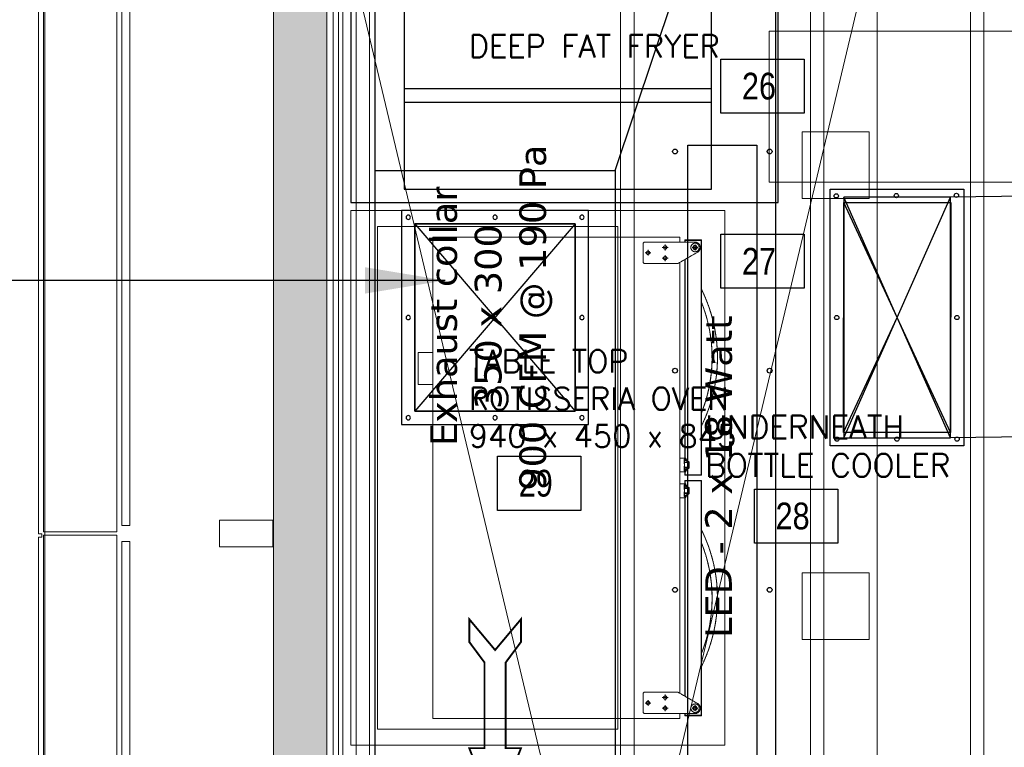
# Model space of a CAD drawing. Header units: millimetres. Extents: x -125266 to 274256, y -711690 to -301689.
# Tile 244 of 256: x -61725 to -59882, y -348766 to -347405. Entities that reach past the tile are written whole.
import ezdxf

# ---------------------------------------------------------------- set-up
doc = ezdxf.new("R2010")
doc.units = ezdxf.units.MM
doc.linetypes.add('HIDDEN', pattern=[0.375, 0.25, -0.125])
for name, color, linetype, lineweight in [('A-DETL-MBND', 5, 'Continuous', 9), ('A-GLAZ-CURT', 8, 'Continuous', 9), ('AD Wall', 8, 'Continuous', 15), ('ARCH', 7, 'Continuous', 0), ('CEILING LVL', 8, 'Continuous', 5), ('Equipment', 8, 'Continuous', 0), ('Finished Line', 7, 'Continuous', 0), ('HOOD', 6, 'Continuous', 0), ('Legend', 5, 'Continuous', 0), ('MEPTEK HVAC-Kitchen Exhaust Air Duct', 30, 'Continuous', 30), ('MEPTEK HVAC-Kitchen Fresh Air Duct', 3, 'Continuous', 30), ('MEPTEK-TEXT1', 7, 'Continuous', 30), ('Plaster Line', 7, 'Continuous', 0)]:
    doc.layers.add(name, color=color, linetype=linetype, lineweight=lineweight)
for name, color, linetype in [('Equip Code', 1, 'Continuous'), ('Equipment Name', 7, 'Continuous'), ('Hoods', 2, 'Continuous'), ('Light Equipment', 8, 'Continuous'), ('Model_Top', 7, 'Continuous')]:
    doc.layers.add(name, color=color, linetype=linetype)
doc.styles.add('REVAC', font='verdana.ttf', dxfattribs={"height": 50})
doc.styles.get("Standard").update_dxf_attribs({"font": 'ARIALN.TTF'})
doc.styles.add('Times New Roman', font='times.ttf', dxfattribs={"height": 150})
doc.dimstyles.new('ARA-125', dxfattribs={"dimtxt": 200, "dimasz": 75, "dimexe": 0, "dimexo": 75, "dimgap": 7.5, "dimtad": 0, "dimdec": 0, "dimrnd": 5, "dimdsep": 46, "dimtxsty": 'Times New Roman', "dimblk": 'ARCHTICK', "dimcen": 56.25, "dimdle": 56.25, "dimclrd": 256, "dimclre": 256, "dimclrt": 256, "dimazin": 3, "dimtfac": 1, "dimtdec": 0, "dimtix": 1, "dimtmove": 1, "dimatfit": 3, "dimfxl": 0, "dimtolj": 1, "dimlwd": -1, "dimlwe": 0, "dimarcsym": 0})

# ---------------------------------------------------------------- blocks, each defined once
blk = doc.blocks.new('A_GLASS_PARTITION_TYPE 2 - TYPE 2-49217600-Store 26 at Node L4 Level')
at = {"layer": 'A-GLAZ-CURT', "color": 8, "lineweight": 15}
for p, q in [((610, 7.5), (-610, 7.5)), ((-610, 7.5), (-610, -7.5)), ((610, -7.5), (610, 7.5)), ((-610, -7.5), (610, -7.5)), ((-600, -175), (-650, -175)), ((-650, -175), (-650, -275)), ((-600, -275), (-600, -175)), ((-650, -275), (-600, -275))]:
    blk.add_line(p, q, dxfattribs=at)
blk = doc.blocks.new('Ceilings 86 - Ceilings 58-48037302-Store 26 at Node L4 Level')
at = {"layer": 'A-DETL-MBND', "color": 250, "lineweight": 13}
for p, q in [((583127.2, 73583.8), (581962.4, 73147.1)), ((582010.6, 73018.6), (583175.4, 73455.3)), ((581956.8, 73145), (580792, 72708.2)), ((582005, 73016.4), (581956.8, 73145)), ((581962.4, 73147.1), (582010.6, 73018.6)), ((580840.2, 72579.7), (582005, 73016.4))]:
    blk.add_line(p, q, dxfattribs=at)
blk = doc.blocks.new('DIAL-LT-NDE-ZZ-M3-A-100_rvt-1-Store 26 at Node L4 Level')
at = {"layer": 'A-DETL-MBND', "color": 8, "lineweight": 13}
for p, q in [((-574322.7, 135893.6), (-568086.7, 135892.5)), ((-570578.7, 135881), (-571822.7, 135881.2)), ((-570578.7, 135887), (-570578.7, 135881)), ((-570572.7, 135887), (-570578.7, 135887)), ((-570572.7, 135881), (-570572.7, 135887)), ((-569328.6, 135880.8), (-570572.7, 135881))]:
    blk.add_line(p, q, dxfattribs=at)
at = {"color": 8, "lineweight": 13}
for name, p, rotation in [('Ceilings 86 - Ceilings 58-48037302-Store 26 at Node L4 Level', (0, 0), 159.4399999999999), ('A_GLASS_PARTITION_TYPE 2 - TYPE 2-49217600-Store 26 at Node L4 Level', (-571204.6, 136044.7), 179.9900000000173), ('A_GLASS_PARTITION_TYPE 2 - TYPE 2-49217600-Store 26 at Node L4 Level', (-569954.6, 136044.4), 179.9900000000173)]:
    blk.add_blockref(name, p, dxfattribs=dict(at, rotation=rotation))
blk = doc.blocks.new('A$C27859c88')
at = {"layer": 'Equipment', "linetype": 'HIDDEN'}
for p, q in [((215.4, 560), (275.4, 560)), ((900, 533), (0, 533)), ((0, 533), (0, 70.4)), ((900, 533), (900, 70.4)), ((11, 139), (9, 137)), ((9, 137), (9, 42)), ((11, 139), (47, 139)), ((23.3, 130), (34.2, 130)), ((28.8, 135.5), (28.8, 124.5)), ((49, 137), (47, 139)), ((49, 137), (49, 74)), ((851, 137), (853, 139)), ((851, 137), (851, 74)), ((889, 139), (853, 139)), ((876.7, 130), (865.8, 130)), ((871.2, 135.5), (871.2, 124.5)), ((889, 139), (891, 137)), ((891, 137), (891, 42)), ((13.5, 98), (24.5, 98)), ((19, 103.5), (19, 92.5)), ((33.5, 98), (44.5, 98)), ((39, 103.5), (39, 92.5)), ((866.5, 98), (855.5, 98)), ((861, 103.5), (861, 92.5)), ((886.5, 98), (875.5, 98)), ((881, 103.5), (881, 92.5)), ((49, 74), (27.7, 37)), ((851, 74), (872.3, 37)), ((0, 70.4), (9, 70.4)), ((9, 61), (5, 61)), ((5, 61), (5, 30)), ((9, 60.2), (5.8, 60.2)), ((5.8, 60.2), (5.8, 30.8)), ((41.2, 60.4), (418.4, 60.4)), ((41.5, 61), (418.4, 61)), ((46.9, 70.4), (853.1, 70.4)), ((412.9, 61), (412.9, 70.4)), ((413.2, 59.9), (413.2, 59.6)), ((414.9, 62.5), (414.9, 61.5)), ((423.6, 62.5), (414.9, 62.5)), ((420.6, 61.5), (414.9, 61.5)), ((420.6, 61.5), (420.6, 54.1)), ((421.6, 61.5), (421.6, 54.1)), ((423.6, 61.5), (421.6, 61.5)), ((423.6, 62.5), (423.6, 61.5)), ((428.1, 62), (423.6, 62)), ((428.1, 62.5), (428.1, 61.5)), ((437, 62.5), (428.1, 62.5)), ((430.1, 61.5), (428.1, 61.5)), ((430.1, 61.5), (430.1, 54.1)), ((431.1, 61.5), (431.1, 54.1)), ((437, 61.5), (431.1, 61.5)), ((432.1, 61), (445, 61)), ((432.1, 60.2), (432.1, 61)), ((432.1, 60.2), (444.2, 60.2)), ((437, 62.5), (437, 61.5)), ((438.6, 59.9), (438.6, 59.6)), ((438.9, 61), (438.9, 70.4)), ((444.2, 60.2), (444.2, 30.8)), ((445, 61), (445, 30)), ((853.1, 70.4), (450, 70.4)), ((455, 61), (455, 30)), ((467.9, 61), (455, 61)), ((455.8, 60.2), (455.8, 30.8)), ((467.9, 60.2), (455.8, 60.2)), ((461.1, 61), (461.1, 70.4)), ((461.4, 59.9), (461.4, 59.6)), ((463.1, 62.5), (471.9, 62.5)), ((463.1, 62.5), (463.1, 61.5)), ((463.1, 61.5), (468.9, 61.5)), ((467.9, 60.2), (467.9, 61)), ((468.9, 61.5), (468.9, 54.1)), ((469.9, 61.5), (471.9, 61.5)), ((469.9, 61.5), (469.9, 54.1)), ((471.9, 62.5), (471.9, 61.5)), ((471.9, 62), (476.4, 62)), ((476.4, 62.5), (485.1, 62.5)), ((476.4, 62.5), (476.4, 61.5)), ((476.4, 61.5), (478.4, 61.5)), ((478.4, 61.5), (478.4, 54.1)), ((479.4, 61.5), (485.1, 61.5)), ((479.4, 61.5), (479.4, 54.1)), ((858.5, 61), (481.6, 61)), ((858.8, 60.4), (481.6, 60.4)), ((485.1, 62.5), (485.1, 61.5)), ((486.8, 59.9), (486.8, 59.6)), ((487.1, 61), (487.1, 70.4)), ((900, 70.4), (891, 70.4)), ((891, 61), (895, 61)), ((891, 60.2), (894.2, 60.2)), ((894.2, 60.2), (894.2, 30.8)), ((895, 61), (895, 30)), ((13.5, 42), (24.5, 42)), ((19, 47.5), (19, 36.5)), ((431.9, 53.1), (419.9, 53.1)), ((430.1, 54.1), (421.6, 54.1)), ((468.1, 53.1), (480.1, 53.1)), ((469.9, 54.1), (478.4, 54.1)), ((886.5, 42), (875.5, 42)), ((881, 47.5), (881, 36.5)), ((5, 30), (445, 30)), ((5.8, 30.8), (444.2, 30.8)), ((895, 30), (455, 30)), ((894.2, 30.8), (455.8, 30.8))]:
    blk.add_line(p, q, dxfattribs=at)
for points in [[(170.4, 533), (215.4, 533), (215.4, 560)], [(275.4, 560), (275.4, 533), (320.4, 533)]]:
    blk.add_lwpolyline(points, dxfattribs=at)
for centre, radius in [((29, 130), 3.25), ((871, 130), 3.25), ((19, 98), 3.25), ((39, 98), 3.25), ((861, 98), 3.25), ((881, 98), 3.25), ((19, 42), 8), ((19, 42), 3.95), ((19, 42), 3), ((881, 42), 8), ((881, 42), 3.95), ((881, 42), 3)]:
    blk.add_circle(centre, radius, dxfattribs=at)
for centre, radius, start, end in [((413.7, 59.9), 0.5, 73.4352, 180), ((413.4, 59.6), 0.2, 180, 254.7441), ((410.8, 50.2), 9.56, 17.6137, 74.7441), ((410.8, 50.2), 10.6, 21.6307, 73.4352), ((441, 50.2), 10.6, 106.5648, 158.3693), ((441, 50.2), 9.56, 105.2559, 162.3863), ((438.1, 59.9), 0.5, 0, 106.5648), ((438.4, 59.6), 0.2, 285.2559, 0), ((461.9, 59.9), 0.5, 73.4352, 180), ((461.6, 59.6), 0.2, 180, 254.7441), ((459, 50.2), 9.56, 17.6137, 74.7441), ((459, 50.2), 10.6, 21.6307, 73.4352), ((489.2, 50.2), 10.6, 106.5648, 158.3693), ((489.2, 50.2), 9.56, 105.2559, 162.3863), ((486.3, 59.9), 0.5, 0, 106.5648), ((486.6, 59.6), 0.2, 285.2559, 0), ((19, 42), 10, 180, 330.0258), ((881, 42), 10, 209.9742, 0), ((225, 287.4), 287.4, 243.5814, 296.4186), ((225, 287.4), 277.4, 248.1023, 291.8977), ((675, 287.4), 287.4, 243.5814, 296.4186), ((675, 287.4), 277.4, 248.1023, 291.8977)]:
    blk.add_arc(centre, radius, start, end, dxfattribs=at)
blk = doc.blocks.new('ARCH')
at = {"layer": 'Legend', "ltscale": 15}
h = blk.add_hatch(dxfattribs=at)
h.set_pattern_fill('SACNCR', color=8, scale=25, style=0)
h.paths.add_polyline_path([(-61250.1, -341787), (-61250.1, -342091.1), (-61250.1, -342091.1), (-61250.1, -342141.1), (-61250.1, -344307.9), (-61181.2, -344307.9), (-61181.2, -344307.9), (-61169.1, -344307.9), (-60630.8, -344307.9), (-60630.8, -344920), (-60630.8, -344932), (-61250.1, -344932), (-61250.1, -351457.1), (-61395.2, -351457.1), (-61395.2, -351557.1), (-60383.2, -351557.1), (-60383.2, -352683.7), (-61393.2, -352683.7), (-61393.2, -352783.7), (-60283.2, -352783.7), (-60283.2, -351457.1), (-61150.1, -351457.1), (-61150.1, -346632), (-57589.3, -346632), (-57474.4, -346517.1), (-57545.1, -346446.4), (-57630.7, -346532), (-57700.7, -346532), (-57700.7, -346582), (-58200.7, -346582), (-58200.7, -346532), (-58300.7, -346532), (-58300.7, -346582), (-58800.7, -346582), (-58800.7, -346532), (-58980.8, -346532), (-58980.8, -346426), (-59030.8, -346426), (-59030.8, -346026), (-58980.8, -346026), (-58980.8, -345956), (-59080.8, -345956), (-59080.8, -346532), (-61150.1, -346532), (-61150.1, -345032), (-60530.8, -345032), (-60530.8, -344607), (-59080.8, -344607), (-59080.8, -345032), (-58980.8, -345032), (-58980.8, -344507), (-60530.8, -344507), (-60530.8, -344207.9), (-61150.1, -344207.9), (-61150.1, -341887), (-56700.1, -341887), (-56700.1, -344932), (-58020.8, -344932), (-58020.8, -345032), (-56700.1, -345032), (-56700.1, -345601.3), (-56785.7, -345687), (-56715, -345757.7), (-56600.1, -345642.8), (-56600.1, -341887), (-51541.4, -341887), (-51541.4, -345439.4, 0.002965), (-51441.4, -345409.7), (-51441.4, -341887), (-47645.9, -341887), (-47645.9, -344723.2), (-47445.9, -344723.2), (-47445.9, -344623.2), (-47545.9, -344623.2), (-47545.9, -341887), (-45935.9, -341887), (-45935.9, -344623.2), (-46521.9, -344623.2), (-46521.9, -344723.2), (-45835.9, -344723.2), (-45835.9, -341787), (-45958.9, -341787), (-45958.9, -341787.9), (-46008.9, -341787.9)])
h = blk.add_hatch(dxfattribs=at)
h.set_pattern_fill('SACNCR', color=8, scale=25, style=0)
h.paths.add_polyline_path([(-61250.1, -341787), (-61250.1, -342091.1), (-61250.1, -342091.1), (-61250.1, -342141.1), (-61250.1, -344307.9), (-61181.2, -344307.9), (-61181.2, -344307.9), (-61169.1, -344307.9), (-60630.8, -344307.9), (-60630.8, -344920), (-60630.8, -344932), (-61250.1, -344932), (-61250.1, -351457.1), (-61395.2, -351457.1), (-61395.2, -351557.1), (-60383.2, -351557.1), (-60383.2, -352683.7), (-61393.2, -352683.7), (-61393.2, -352783.7), (-60283.2, -352783.7), (-60283.2, -351457.1), (-61150.1, -351457.1), (-61150.1, -346632), (-57589.3, -346632), (-57474.4, -346517.1), (-57545.1, -346446.4), (-57630.7, -346532), (-57700.7, -346532), (-57700.7, -346582), (-58200.7, -346582), (-58200.7, -346532), (-58300.7, -346532), (-58300.7, -346582), (-58800.7, -346582), (-58800.7, -346532), (-58980.8, -346532), (-58980.8, -346426), (-59030.8, -346426), (-59030.8, -346026), (-58980.8, -346026), (-58980.8, -345956), (-59080.8, -345956), (-59080.8, -346532), (-61150.1, -346532), (-61150.1, -345032), (-60530.8, -345032), (-60530.8, -344607), (-59080.8, -344607), (-59080.8, -345032), (-58980.8, -345032), (-58980.8, -344507), (-60530.8, -344507), (-60530.8, -344207.9), (-61150.1, -344207.9), (-61150.1, -341887), (-56700.1, -341887), (-56700.1, -344932), (-58020.8, -344932), (-58020.8, -345032), (-56700.1, -345032), (-56700.1, -345601.3), (-56785.7, -345687), (-56715, -345757.7), (-56600.1, -345642.8), (-56600.1, -341887), (-51541.4, -341887), (-51541.4, -345439.4, 0.002965), (-51441.4, -345409.7), (-51441.4, -341887), (-47645.9, -341887), (-47645.9, -344723.2), (-47445.9, -344723.2), (-47445.9, -344623.2), (-47545.9, -344623.2), (-47545.9, -341887), (-45935.9, -341887), (-45935.9, -344623.2), (-46521.9, -344623.2), (-46521.9, -344723.2), (-45835.9, -344723.2), (-45835.9, -341787), (-45958.9, -341787), (-45958.9, -341787.9), (-46008.9, -341787.9)])
at = {"layer": 'Legend'}
h = blk.add_hatch(dxfattribs=at)
h.set_pattern_fill('STARS', color=8, scale=10)
h.set_pattern_definition([(0, (0, 0), (0, 54.9926), [31.75, -31.75]), (60, (0, 0), (-47.624989, 27.4963), [31.75, -31.75]), (120, (15.875, 27.496), (-47.624989, -27.4963), [31.75, -31.75])])
edge = h.paths.add_edge_path()
edge.add_arc((-54302.7, -350408), 3690.3, 160.8363, 191.6627, ccw=False)
edge.add_arc((-60350.3, -348256.2), 2729, 339.8421, 374.0848)
edge.add_line((-57703.4, -347592), (-57806.6, -347592))
edge.add_arc((-60350.3, -348256.2), 2629, -20.1765, 14.6323, ccw=False)
edge.add_arc((-54302.7, -350408), 3790.3, 160.823, 191.124)
edge.add_arc((-59222.4, -351398.8), 1228.4, -57.4503, 12.1956, ccw=False)
edge.add_line((-58561.5, -352434.2), (-60283.2, -352434.2))
edge.add_line((-60283.2, -352434.2), (-60283.2, -352534.2))
edge.add_line((-60283.2, -352534.2), (-58536.3, -352534.2))
edge.add_arc((-59548.4, -350742.8), 2057.5, 299.4663, 300.8075)
edge.add_arc((-59222.4, -351398.8), 1328.4, 303.2228, 370.6184)
h = blk.add_hatch(dxfattribs=at)
h.set_pattern_fill('STARS', color=8, scale=10)
h.set_pattern_definition([(0, (0, 0), (0, 54.9926), [31.75, -31.75]), (60, (0, 0), (-47.624989, 27.4963), [31.75, -31.75]), (120, (15.875, 27.496), (-47.624989, -27.4963), [31.75, -31.75])])
h.paths.add_polyline_path([(-57916.8, -351154, -0.135323), (-57788.5, -349196.6, 0.150534), (-57703.4, -347592), (-57806.6, -347592, -0.153061), (-57882.7, -349162.9, 0.132989), (-58021.8, -351139.3, -0.313601), (-58561.5, -352434.2), (-60253.2, -352434.2), (-60253.2, -352534.2), (-58536.3, -352534.2, 0.005852), (-58494.6, -352510, 0.302849)])
at = {"layer": 'AD Wall', "lineweight": 0}
for p, q in [((-61250.1, -344932), (-61250.1, -351457.1)), ((-61150.1, -346632), (-61150.1, -351457.1))]:
    blk.add_line(p, q, dxfattribs=at)
at = {"layer": 'AD Wall', "color": 8, "lineweight": 0}
for p, q in [((-61250.1, -344932), (-61250.1, -351457.1)), ((-61150.1, -346632), (-61150.1, -351457.1))]:
    blk.add_line(p, q, dxfattribs=at)
at = {"layer": 'CEILING LVL'}
blk.add_lwpolyline([(-60322.4, -347426.2), (-59407.5, -347426.2), (-59407.5, -347708.9), (-60322.4, -347708.9)], close=True, dxfattribs=at)
at = {"layer": 'Equip Code'}
for points in [[(-60412.9, -347580.1), (-60412.9, -347479), (-60256.7, -347479), (-60256.7, -347580.1)], [(-60412.8, -347907.3), (-60412.8, -347806.2), (-60256.7, -347806.2), (-60256.7, -347907.3)], [(-60830.7, -348322.8), (-60830.7, -348221.7), (-60674.5, -348221.7), (-60674.5, -348322.8)], [(-60349.8, -348384.2), (-60349.8, -348283.1), (-60193.7, -348283.1), (-60193.7, -348384.2)]]:
    blk.add_lwpolyline(points, close=True, dxfattribs=at)
at = {"layer": 'Equipment', "lineweight": 30}
for points in [[(-61105.1, -347347), (-61105.1, -347747), (-60305.1, -347747), (-60305.1, -347347)], [(-61005.1, -347372), (-61005.1, -347722), (-60430.1, -347722), (-60430.1, -347372)], [(-61005.1, -347534.5), (-61005.1, -347559.5), (-60430.1, -347559.5), (-60430.1, -347534.5)]]:
    blk.add_lwpolyline(points, close=True, dxfattribs=at)
at = {"layer": 'Equipment', "lineweight": 0}
blk.add_lwpolyline([(-61105.1, -347762), (-61105.1, -348762), (-60405.1, -348762), (-60405.1, -347762)], close=True, dxfattribs=at)
at = {"layer": 'Equipment'}
blk.add_lwpolyline([(-61055.1, -347792), (-61055.1, -348732), (-60605.1, -348732), (-60605.1, -347792)], close=True, dxfattribs=at)
at = {"layer": 'Finished Line', "color": 8}
for p, q in [((-61128.1, -346654), (-61128.1, -351435.1)), ((-61128.1, -346654), (-61128.1, -351435.1)), ((-61120.1, -346662), (-61120.1, -351427.1)), ((-61120.1, -346662), (-61120.1, -351427.1))]:
    blk.add_line(p, q, dxfattribs=at)
at = {"layer": 'HOOD'}
for p, q in [((-61120.1, -347227.1), (-60120.1, -351427.1)), ((-60120.1, -347227.1), (-61120.1, -351427.1))]:
    blk.add_line(p, q, dxfattribs=at)
for points in [[(-61120.1, -347227.1), (-61120.1, -351427.1), (-60120.1, -351427.1), (-60120.1, -347227.1)], [(-60120.1, -351427.1), (-59920.1, -351427.1), (-59920.1, -347227.1), (-60120.1, -347227.1)]]:
    blk.add_lwpolyline(points, close=True, dxfattribs=at)
at = {"layer": 'HOOD', "color": 1}
for points in [[(-60260.1, -347614.6), (-60135.1, -347614.6), (-60135.1, -347739.6), (-60260.1, -347739.6)], [(-60260.1, -348439.6), (-60135.1, -348439.6), (-60135.1, -348564.6), (-60260.1, -348564.6)]]:
    blk.add_lwpolyline(points, close=True, dxfattribs=at)
at = {"layer": 'Light Equipment', "lineweight": 0}
for p, q in [((-61120.1, -347227.1), (-60120.1, -351427.1)), ((-60120.1, -347227.1), (-61120.1, -351427.1)), ((-60951.9, -348712), (-60951.9, -347812)), ((-60951.9, -347812), (-60489.3, -347812)), ((-60489.3, -347812), (-60489.3, -347821)), ((-60557.9, -347823), (-60555.9, -347821)), ((-60557.9, -347823), (-60557.9, -347859)), ((-60555.9, -347821), (-60460.9, -347821)), ((-60522.4, -347831), (-60511.5, -347831)), ((-60516.9, -347825.5), (-60516.9, -347836.5)), ((-60479.9, -347821), (-60479.9, -347817)), ((-60479.9, -347817), (-60448.9, -347817)), ((-60479.1, -347821), (-60479.1, -347817.8)), ((-60479.1, -347817.8), (-60449.7, -347817.8)), ((-60466.4, -347831), (-60455.5, -347831)), ((-60460.9, -347825.5), (-60460.9, -347836.5)), ((-60449.7, -347817.8), (-60449.7, -348256.2)), ((-60448.9, -347817), (-60448.9, -348257)), ((-60554.4, -347840.8), (-60543.5, -347840.8)), ((-60548.9, -347835.3), (-60548.9, -347846.2)), ((-60516.9, -347845.5), (-60516.9, -347856.5)), ((-60492.9, -347861), (-60455.9, -347839.7)), ((-60555.9, -347861), (-60557.9, -347859)), ((-60555.9, -347861), (-60492.9, -347861)), ((-60522.4, -347851), (-60511.5, -347851)), ((-60489.3, -347858.9), (-60489.3, -348665.1)), ((-60479.9, -347853.5), (-60479.9, -348230.3)), ((-60479.3, -347853.1), (-60479.3, -348230.3)), ((-60978.9, -348027.4), (-60978.9, -348087.4)), ((-60479.9, -348224.9), (-60489.3, -348224.9)), ((-60481.4, -348226.8), (-60480.4, -348226.8)), ((-60481.4, -348235.6), (-60481.4, -348226.8)), ((-60481.4, -348235.6), (-60480.4, -348235.6)), ((-60480.9, -348240.1), (-60480.9, -348235.6)), ((-60480.4, -348232.6), (-60480.4, -348226.8)), ((-60480.4, -348232.6), (-60473, -348232.6)), ((-60480.4, -348233.6), (-60473, -348233.6)), ((-60480.4, -348235.6), (-60480.4, -348233.6)), ((-60478.8, -348225.2), (-60478.6, -348225.2)), ((-60473, -348242.1), (-60473, -348233.6)), ((-60472, -348243.8), (-60472, -348231.9)), ((-60479.9, -348250.9), (-60489.3, -348250.9)), ((-60481.4, -348240.1), (-60480.4, -348240.1)), ((-60481.4, -348248.9), (-60481.4, -348240.1)), ((-60481.4, -348248.9), (-60480.4, -348248.9)), ((-60480.4, -348242.1), (-60480.4, -348240.1)), ((-60480.4, -348242.1), (-60473, -348242.1)), ((-60480.4, -348243.1), (-60473, -348243.1)), ((-60480.4, -348248.9), (-60480.4, -348243.1)), ((-60479.9, -348244.1), (-60479.9, -348257)), ((-60479.1, -348244.1), (-60479.9, -348244.1)), ((-60479.1, -348244.1), (-60479.1, -348256.2)), ((-60478.8, -348250.6), (-60478.6, -348250.6)), ((-60489.3, -348665.1), (-60489.3, -348262)), ((-60479.9, -348273.1), (-60489.3, -348273.1)), ((-60479.9, -348257), (-60448.9, -348257)), ((-60479.9, -348267), (-60448.9, -348267)), ((-60479.9, -348279.8), (-60479.9, -348267)), ((-60479.1, -348256.2), (-60449.7, -348256.2)), ((-60479.1, -348267.8), (-60449.7, -348267.8)), ((-60479.1, -348279.8), (-60479.1, -348267.8)), ((-60478.8, -348273.4), (-60478.6, -348273.4)), ((-60449.7, -348706.2), (-60449.7, -348267.8)), ((-60448.9, -348707), (-60448.9, -348267)), ((-60481.4, -348275), (-60481.4, -348283.8)), ((-60481.4, -348275), (-60480.4, -348275)), ((-60481.4, -348283.8), (-60480.4, -348283.8)), ((-60481.4, -348288.3), (-60481.4, -348297.1)), ((-60481.4, -348288.3), (-60480.4, -348288.3)), ((-60480.9, -348283.8), (-60480.9, -348288.3)), ((-60480.4, -348275), (-60480.4, -348280.8)), ((-60480.4, -348280.8), (-60473, -348280.8)), ((-60480.4, -348281.8), (-60480.4, -348283.8)), ((-60480.4, -348281.8), (-60473, -348281.8)), ((-60480.4, -348288.3), (-60480.4, -348290.3)), ((-60480.4, -348290.3), (-60473, -348290.3)), ((-60480.4, -348291.3), (-60480.4, -348297.1)), ((-60480.4, -348291.3), (-60473, -348291.3)), ((-60479.1, -348279.8), (-60479.9, -348279.8)), ((-60473, -348281.8), (-60473, -348290.3)), ((-60472, -348280.1), (-60472, -348292)), ((-60479.9, -348299.1), (-60489.3, -348299.1)), ((-60481.4, -348297.1), (-60480.4, -348297.1)), ((-60479.9, -348670.5), (-60479.9, -348293.6)), ((-60479.3, -348670.8), (-60479.3, -348293.6)), ((-60478.8, -348298.8), (-60478.6, -348298.8)), ((-60555.9, -348663), (-60557.9, -348665)), ((-60557.9, -348701), (-60557.9, -348665)), ((-60555.9, -348663), (-60492.9, -348663)), ((-60548.9, -348688.7), (-60548.9, -348677.7)), ((-60522.4, -348673), (-60511.5, -348673)), ((-60516.9, -348678.5), (-60516.9, -348667.5)), ((-60492.9, -348663), (-60455.9, -348684.3)), ((-60554.4, -348683.2), (-60543.5, -348683.2)), ((-60522.4, -348693), (-60511.5, -348693)), ((-60516.9, -348698.5), (-60516.9, -348687.5)), ((-60466.4, -348693), (-60455.5, -348693)), ((-60460.9, -348698.5), (-60460.9, -348687.5)), ((-60951.9, -348712), (-60489.3, -348712)), ((-60557.9, -348701), (-60555.9, -348703)), ((-60555.9, -348703), (-60460.9, -348703)), ((-60489.3, -348712), (-60489.3, -348703)), ((-60479.9, -348703), (-60479.9, -348707)), ((-60479.9, -348707), (-60448.9, -348707)), ((-60479.1, -348703), (-60479.1, -348706.2)), ((-60479.1, -348706.2), (-60449.7, -348706.2))]:
    blk.add_line(p, q, dxfattribs=at)
for points in [[(-61120.1, -347227.1), (-61120.1, -351427.1), (-60120.1, -351427.1), (-60120.1, -347227.1)], [(-60120.1, -351427.1), (-59920.1, -351427.1), (-59920.1, -347227.1), (-60120.1, -347227.1)], [(-61105.1, -347347), (-61105.1, -347747), (-60305.1, -347747), (-60305.1, -347347)], [(-61005.1, -347372), (-61005.1, -347722), (-60430.1, -347722), (-60430.1, -347372)], [(-60412.9, -347580.1), (-60412.9, -347479), (-60256.7, -347479), (-60256.7, -347580.1)], [(-61005.1, -347534.5), (-61005.1, -347559.5), (-60430.1, -347559.5), (-60430.1, -347534.5)], [(-60260.1, -347614.6), (-60135.1, -347614.6), (-60135.1, -347739.6), (-60260.1, -347739.6)], [(-61105.1, -347762), (-61105.1, -348762), (-60405.1, -348762), (-60405.1, -347762)], [(-61055.1, -347792), (-61055.1, -348732), (-60605.1, -348732), (-60605.1, -347792)], [(-60412.8, -347907.3), (-60412.8, -347806.2), (-60256.7, -347806.2), (-60256.7, -347907.3)], [(-60830.7, -348322.8), (-60830.7, -348221.7), (-60674.5, -348221.7), (-60674.5, -348322.8)], [(-60349.8, -348384.2), (-60349.8, -348283.1), (-60193.7, -348283.1), (-60193.7, -348384.2)], [(-60260.1, -348439.6), (-60135.1, -348439.6), (-60135.1, -348564.6), (-60260.1, -348564.6)]]:
    blk.add_lwpolyline(points, close=True, dxfattribs=at)
for points in [[(-60951.9, -347982.4), (-60951.9, -348027.4), (-60978.9, -348027.4)], [(-60978.9, -348087.4), (-60951.9, -348087.4), (-60951.9, -348132.4)]]:
    blk.add_lwpolyline(points, dxfattribs=at)
for centre, radius in [((-60516.9, -347831), 3.25), ((-60460.9, -347831), 8), ((-60460.9, -347831), 3.95), ((-60460.9, -347831), 3), ((-60548.9, -347841), 3.25), ((-60516.9, -347851), 3.25), ((-60516.9, -348673), 3.25), ((-60548.9, -348683), 3.25), ((-60516.9, -348693), 3.25), ((-60460.9, -348693), 8), ((-60460.9, -348693), 3.95), ((-60460.9, -348693), 3)]:
    blk.add_circle(centre, radius, dxfattribs=at)
for centre, radius, start, end in [((-60460.9, -347831), 10, 299.9742, 90), ((-60706.3, -348037), 287.4, 333.5814, 26.4186), ((-60706.3, -348037), 277.4, 338.1023, 21.8977), ((-60478.8, -348225.7), 0.5, 90, 196.5648), ((-60469.1, -348222.8), 10.6, 196.5648, 248.3693), ((-60478.6, -348225.4), 0.2, 15.2559, 90), ((-60469.1, -348222.8), 9.56, 195.2559, 252.3863), ((-60469.1, -348253), 10.6, 111.6307, 163.4352), ((-60478.8, -348250.1), 0.5, 163.4352, 270), ((-60478.6, -348250.4), 0.2, 270, 344.7441), ((-60469.1, -348253), 9.56, 107.6137, 164.7441), ((-60478.8, -348273.9), 0.5, 90, 196.5648), ((-60478.6, -348273.6), 0.2, 15.2559, 90), ((-60469.1, -348271), 9.56, 195.2559, 252.3863), ((-60469.1, -348271), 10.6, 196.5648, 248.3693), ((-60469.1, -348301.2), 10.6, 111.6307, 163.4352), ((-60469.1, -348301.2), 9.56, 107.6137, 164.7441), ((-60478.8, -348298.3), 0.5, 163.4352, 270), ((-60478.6, -348298.6), 0.2, 270, 344.7441), ((-60706.3, -348487), 287.4, 333.5814, 26.4186), ((-60706.3, -348487), 277.4, 338.1023, 21.8977), ((-60460.9, -348693), 10, 270, 60.0258)]:
    blk.add_arc(centre, radius, start, end, dxfattribs=at)
at = {"layer": 'Plaster Line', "lineweight": 5}
blk.add_line((-61138.1, -346644), (-61138.1, -351445.1), dxfattribs=at)
at = {"layer": 'Plaster Line', "color": 8, "lineweight": 5}
blk.add_line((-61138.1, -346644), (-61138.1, -351445.1), dxfattribs=at)
at = {"lineweight": 5, "rotation": 270}
blk.add_blockref('DIAL-LT-NDE-ZZ-M3-A-100_rvt-1-Store 26 at Node L4 Level', (-197570.7, -918945.6), dxfattribs=at)
at = {"layer": 'Equipment', "linetype": 'HIDDEN', "ltscale": 3, "xscale": -1, "rotation": 90}
blk.add_blockref('A$C27859c88', (-60418.9, -347812), dxfattribs=at)
at = {"layer": 'Equip Code', "lineweight": 0}
for s, p in [('26', (-60373.1, -347554.2)), ('27', (-60373.1, -347881.9)), ('29', (-60790.9, -348297)), ('28', (-60310.1, -348358.3))]:
    blk.add_text(s, height=50, dxfattribs=at).set_placement(p)
at = {"layer": 'Equipment Name', "linetype": 'Continuous', "lineweight": 5, "ltscale": 25, "char_height": 42, "attachment_point": 1}
for s, insert, width in [('{\\Fsimplex|c0;DEEP FAT FRYER}', (-60884.2, -347433.6, -0.1), 521.917), ('{\\Fsimplex|c0;TABLE TOP ROTISSERIA OVEN\\P940 x 450 x 845}', (-60884.2, -348022.8, -0.1), 591.618)]:
    blk.add_mtext(s, dxfattribs=dict(at, insert=insert, width=width))
at = {"layer": 'Equipment Name', "linetype": 'Continuous', "lineweight": 0, "ltscale": 25, "insert": (-60441.7, -348145.4, 0), "char_height": 43, "width": 560.26, "attachment_point": 1}
blk.add_mtext('{\\Fsimplex|c0;UNDERNEATH\\PBOTTLE COOLER}', dxfattribs=at)
at = {"layer": 'Light Equipment', "lineweight": 0}
for s, p in [('26', (-60373.1, -347554.2)), ('27', (-60373.1, -347881.9)), ('29', (-60790.9, -348297)), ('28', (-60310.1, -348358.3))]:
    blk.add_text(s, height=50, dxfattribs=at).set_placement(p)
at = {"layer": 'Light Equipment', "lineweight": 0, "attachment_point": 1}
for s, insert, char_height, width in [('{\\Fsimplex|c0;DEEP FAT FRYER}', (-60884.2, -347433.6, -0.1), 42, 521.917), ('{\\Fsimplex|c0;TABLE TOP ROTISSERIA OVEN\\P940 x 450 x 845}', (-60884.2, -348022.8, -0.1), 42, 591.618), ('{\\Fsimplex|c0;UNDERNEATH\\PBOTTLE COOLER}', (-60441.7, -348145.4, 0), 43, 560.26)]:
    blk.add_mtext(s, dxfattribs=dict(at, insert=insert, char_height=char_height, width=width))
blk = doc.blocks.new('*U1532')
at = {"layer": 'Model_Top'}
for p, q in [((-175, 150), (175, -150)), ((-175, -150), (175, 150))]:
    blk.add_line(p, q, dxfattribs=at)
blk.add_lwpolyline([(-200, 175), (200, 175), (200, -175), (-200, -175)], close=True, dxfattribs=at)
at = {"layer": 'Model_Top', "lineweight": 30}
blk.add_lwpolyline([(-175, 150), (175, 150), (175, -150), (-175, -150)], close=True, dxfattribs=at)
at = {"layer": 'Model_Top'}
for centre in [(-187.5, 162.5), (-187.5, 162.5), (0, 162.5), (187.5, 162.5), (-187.5, 0), (187.5, 0), (-187.5, -162.5), (0, -162.5), (187.5, -162.5)]:
    blk.add_circle(centre, 4, dxfattribs=at)
blk = doc.blocks.new('*U1539')
at = {"layer": 'Model_Top', "color": 7}
for p, q in [((-627, 64.5), (627, 64.5)), ((-627, -64.5), (-627, 64.5)), ((627, 64.5), (627, -64.5)), ((627, -64.5), (-627, -64.5))]:
    blk.add_line(p, q, dxfattribs=at)
for centre in [(-615, 88.5), (-205, 88.5), (205, 88.5), (615, 88.5), (-615, -88.5), (-205, -88.5), (205, -88.5), (615, -88.5)]:
    blk.add_circle(centre, 4.5, dxfattribs=at)
at = {"layer": 'Model_Top', "color": 7, "insert": (-295.1, 32.1), "char_height": 50, "attachment_point": 1, "style": 'REVAC'}
blk.add_mtext('LED - 2 x 18 Watt', dxfattribs=at)
blk = doc.blocks.new('A$C8f9b76a3')
at = {"layer": 'HOOD', "lineweight": 0}
for p, q in [((0, 1200), (4200, 1200)), ((65, 1175), (4135, 1175)), ((90, 1150), (4110, 1150)), ((90, 680), (4110, 680)), ((90, 655), (4110, 655)), ((4110, 325), (90, 325)), ((4110, 300), (90, 300)), ((4110, 25), (90, 25)), ((4200, 0), (0, 0))]:
    blk.add_line(p, q, dxfattribs=at)
at = {"layer": 'Model_Top'}
for p, q in [((3220, 262.9), (3435, 162.5)), ((3220, 62.9), (3650, 262.1))]:
    blk.add_line(p, q, dxfattribs=at)
blk.add_lwpolyline([(3195, 287.9), (3675, 287.9), (3675, 37.9), (3195, 37.9)], close=True, dxfattribs=at)
at = {"layer": 'Model_Top', "lineweight": 30}
blk.add_lwpolyline([(3220, 262.9), (3650, 262.1), (3650, 62.1), (3220, 62.9)], close=True, dxfattribs=at)
at = {"layer": 'Model_Top'}
for centre in [(3207.5, 275.4), (3435, 275.6), (3662.6, 276.5), (3207.5, 162.9), (3663.1, 164), (3663.6, 51.5), (3207.5, 50.4), (3435, 50.6)]:
    blk.add_circle(centre, 4, dxfattribs=at)
at = {"layer": 'Hoods', "color": 7}
blk.add_blockref('*U1539', (3130.6, 489.7), dxfattribs=at)
at = {"layer": 'Model_Top', "xscale": -1}
blk.add_blockref('*U1532', (3435, 915), dxfattribs=at)
at = {"layer": 'Model_Top', "color": 7, "char_height": 50, "width": 825.636, "attachment_point": 7, "style": 'REVAC'}
for insert in [(351.3, 810.9), (1686.3, 807.8), (3021.3, 807.8)]:
    blk.add_mtext('\\pi173.24445;Exhaust collar\\P\\pi242.20013;350 x 300\\P\\pi89.64808;900 CFM @ 190 Pa', dxfattribs=dict(at, insert=insert))
blk = doc.blocks.new('_ArchTick')
at = {"color": 0, "linetype": 'ByBlock', "const_width": 0.15}
blk.add_lwpolyline([(-0.5, -0.5), (0.5, 0.5)], dxfattribs=at)

msp = doc.modelspace()

# ---------------------------------------------------------------- linework, layer by layer
at = {"layer": 'MEPTEK HVAC-Kitchen Exhaust Air Duct'}
for p, q in [((-61060.1, -346903.8), (-61060.1, -350822.1)), ((-60310.1, -346903.8), (-60310.1, -350822.1)), ((-60610.1, -347687.1), (-60460.1, -347237.1)), ((-61060.1, -347687.1), (-60610.1, -347687.1)), ((-60610.1, -347687.1), (-60610.1, -350822.1)), ((-60985.1, -347787.1), (-60685.1, -348137.1)), ((-60685.1, -347787.1), (-60985.1, -348137.1))]:
    msp.add_line(p, q, dxfattribs=at)
for points in [[(-60985.1, -347787.1), (-60685.1, -347787.1), (-60685.1, -348137.1), (-60985.1, -348137.1)], [(-60685.1, -348137.1), (-60985.1, -348137.1), (-60985.1, -347787.1), (-60685.1, -347787.1)]]:
    msp.add_lwpolyline(points, close=True, dxfattribs=at)
at = {"layer": 'MEPTEK HVAC-Kitchen Exhaust Air Duct', "const_width": 3.53}
msp.add_lwpolyline([(-60835.1, -348890.2), (-60786.6, -348767.6), (-60815.2, -348767.6), (-60815.2, -348607.3), (-60786.6, -348568.9), (-60786.6, -348526.4), (-60835.1, -348584.1), (-60883.5, -348526.4), (-60883.5, -348568.9), (-60855, -348607.3), (-60855, -348767.6), (-60883.5, -348767.6), (-60835.1, -348890.2)], dxfattribs=at)
at = {"layer": 'MEPTEK HVAC-Kitchen Fresh Air Duct'}
for p, q in [((-60182.6, -348187.1), (-59982.6, -347737.1)), ((-59982.6, -348187.1), (-60182.6, -347737.1)), ((-59398.4, -347729.8), (-59982.6, -347737.1)), ((-59288, -348179.7), (-59982.6, -348187.1))]:
    msp.add_line(p, q, dxfattribs=at)
msp.add_lwpolyline([(-60182.6, -348187.1), (-59982.6, -348187.1), (-59982.6, -347737.1), (-60182.6, -347737.1)], close=True, dxfattribs=at)

# ---------------------------------------------------------------- block references
at = {"layer": 'ARCH'}
msp.add_blockref('ARCH', (0, 0), dxfattribs=at)
at = {"layer": 'HOOD', "lineweight": 0, "rotation": 90}
msp.add_blockref('A$C8f9b76a3', (-59920.1, -351397.1), dxfattribs=at)

# ---------------------------------------------------------------- texts
at = {"layer": 'MEPTEK-TEXT1', "char_height": 350, "attachment_point": 1}
for s, insert, width in [('{\\fCalibri|b0|i0|c0|p34;\\H1.28571x;\\C1;GENERAL GUIDELINES-HVAC :\\P\\fArial Narrow|b0|i0|c0|p34;\\H0.88889x;\\C256;\\P\\fCalibri|b0|i0|c0|p34;\\C4;DUCTING :\\H0.875x;\\P\\pi-1050,l1050,t1050;\\C256;1.^IDUCTING SHALL BE IN ACCORDANCE WITH IS 655, GALVANIZED IRON SHEET TO BE USED FOR ALL DUCTING WORKS. THERMAL INSULATION ON DUCTS SHALL BE 19 MM THICK. CLOSED CELL CLASS “O” BS 476 PART 6-7 FM APPROVED NITRILE RUBBER ELASTOMERIC INSULATION THERMAL CONDUCTIVITY 0.033 WATTS PER METER-KELVIN (W/(M.K)) AT 0°C FOR AIR CONDITIONING DUCTING. \\P2.^ITHERMAL INSULATION ON KITCHEN EXHAUST DUCTING SHALL BE 80 MM THICK ALUMINUM FOIL FACED RESIN BONDED FIBRE GLASS WOOL OF DENSITY NOT LESS THAN 48 KG/M3.\\P3.^ITHERMAL INSULATION ON FRESH AIR, SUPPLY AIR AND RETURN AIR SHALL BE 19MM THICK CLOSED CELL ANTI-MICROBIAL CLASS “O” BS 476 AND PART 6 & 7 FM APPROVED NITRILE RUBBER ELASTOMERIC INSULATION THERMAL CONDUCTIVITY 0.033 WATTS PER METER-KELVIN (W/ (M\\fArial|b0|i0|c0|p34;.\\fCalibri|b0|i0|c0|p34;K)) AT 0°C.\\P4.^IAPPROPRIATE NUMBER OF TRAP DOORS SHALL BE PROVIDED IN KITCHEN EXHAUST DUCTING FOR OIL/GREASE CLEANING PURPOSE.\\P5.^IDUCTING INSTALLATION WITH RESPECT TO FRESH AIR INTAKE, KITCHEN EXHAUST OUT FROM LOCATION UP TO LOUVERS AT FAÇADE SHALL BE IN THE SCOPE OF CONCESSIONER INCLUDING AIR WASHER, EXHAUST FAN SECTION DRY SCRUBBER ETC.\\P6.^IEACH AND EVERY KITCHEN EXHAUST HOOD SHOULD BE EQUIPPED WITH UL LISTED, WET CHEMICAL BASED, MECHANICALLY OPERATED, AUTOMATIC FIRE SUPPRESSION SYSTEM. SEPARATE DRAWING TO BE SUBMITTED FOR HOOD SUPPRESSION SYSTEM.\\P7.^ISUPPORTING OF DUCTING TO BE DONE WITH USING ANGLE 50X 50 X 5MM AND TIE ROD OF SIZE MINIMUM 10 MM DIA/ AS PER DUCT SIZE.\\P8.^IPOST COMPLETION OF ONSITE WORK, CONCESSIONAIRE HAS TO SHARE TESTING AND COMMISSIONING REPORT WITH DIAL.\\P9.^IINTEGRATION WITH FIRE ALARM SYSTEM, SO THAT AHU GET SWITCHED OFF IN CASE OF ANY FIRE INCIDENT.\\P10.^IFOR EQUIPMENT PLACEMENT STRUCTURAL DETAILS TO BE APPROVED BY STRUCTURAL CONSULTANT AND SAME TO BE SHARE WITH DIAL.\\P11.^ITRAP DOOR WITH PROPER ACCESS TO BE PROVIDED FOR FILTER AND COPPER COIL CLEANING.\\P12.^IKITCHEN VENTILATION SHALL COMPLY TO NFPA 96 GUIDELINE.}', (-102876.1, -301696.9), 28043.429), ('{\\fCalibri|b0|i0|c0|p34;\\H1.28571x;\\C1;CHILLED WATER PIPING:-\\H0.77778x;\\P\\pi-1050,l1050,t1050;\\C256;1.^ICHILLED WATER PIPING SHALL BE CONFIRMING TO IS:1239 PART I CLASS ‘C’ HEAVY AND FITTING SHALL BE CONFORMING TO ASTM A-105,3000LBS SOCKET WELD END (UP TO 50MM) & 1S:1239 PART-II HEAVY/ASTM A-234 WPB, GR.B BUTT WELD FITTING ( ABOVE 50NB PIPE SIZE)\\P2.^IPIPING CONNECTION SHOULD BE SOCKET WELDED UP TO 50NB SIZE AND SHALL BE BUTT WELD ABOVE 50NB PIPE SIZE. PIPE FLANGES SHOULD BE CONFIRMING TO ASTM A-105 # 150 SORF AND FLANGE DIMENSION SHOULD BE IN ACCORDANCE WITH ASME/ANSI B 16.5 (150 SORF), FITTING TO FITTING WELDING IS NOT ALLOWED. NOZZLE CONNECTIONS/THREDOLETS/WELDOLETS ARE NOT ALLOWED BY PUNCTURING THE PIPE. ONLY EQUAL/UNEQUAL TEE’S SHALL BE USED FOR BRANCH CONNECTION FROM HEADER. SOCKET WELD END TEE SHOULD BE USED FOR BRANCH CONNECTION (UP-TO -50NB PIPE SIZE) W.R.T TO PRESSURE GAUGE/TEMPERATURE GAUGE/AIR VENT/DRAIN POINT ETC.\\P3.^IPOST INSTALLATION CLEARANCE BY DIAL, CHW PIPING SHALL BE TESTED @15KGF/CM2 HYDROSTATICS PRESSURE FOR 24HRS HOLD TIME AND TESTING SHOULD BE WITNESSED TO DIAL TEAM.\\P4.^ITHERMAL INSULATION ON CHW AND CONDENSATE DRAIN PIPING LINE SHALL BE 25MM THICK. CLOSED CELL ANTI-MICROBIAL CLASS “O” BS 476 AND PART 6 & 7 FM APPROVED NITRILE RUBBER ELASTOMERIC INSULATION THERMAL CONDUCTIVITY 0.033 WATTS PER METER-KELVIN (W/ (M\\fArial|b0|i0|c0|p34;⋅\\fCalibri|b0|i0|c0|p34;K)) AT 0°C.\\P5.^ICONDENSATE DRAIN PIPING SHALL BE COMPLYING TO IS 4985 CLASS 3 UPVC PIPE. SOLVENT CEMENT COMPLYING WITH ASTM D2564 SHALL BE USED FOR JOINTS.\\P6.^IFOR CEILING SUSPENDED CHILLED WATER PIPE:  PIPE SHOULD BE HANGED WITH TIE ROD OF SIZE MINIMUM 10 MM DIA.}', (-102709, -319968), 24849.354)]:
    msp.add_mtext(s, dxfattribs=dict(at, insert=insert, width=width))

# ---------------------------------------------------------------- leaders
at = {"layer": 'MEPTEK HVAC-Kitchen Exhaust Air Duct'}
msp.add_leader([(-60928.5, -347892.7, 0), (-62115.7, -347892.7, 0), (-63132.1, -347892.7, 0)], dimstyle='ARA-125', override={"dimtxt": 150, "dimasz": 150}, dxfattribs=at)

doc.saveas('drawing.dxf')
